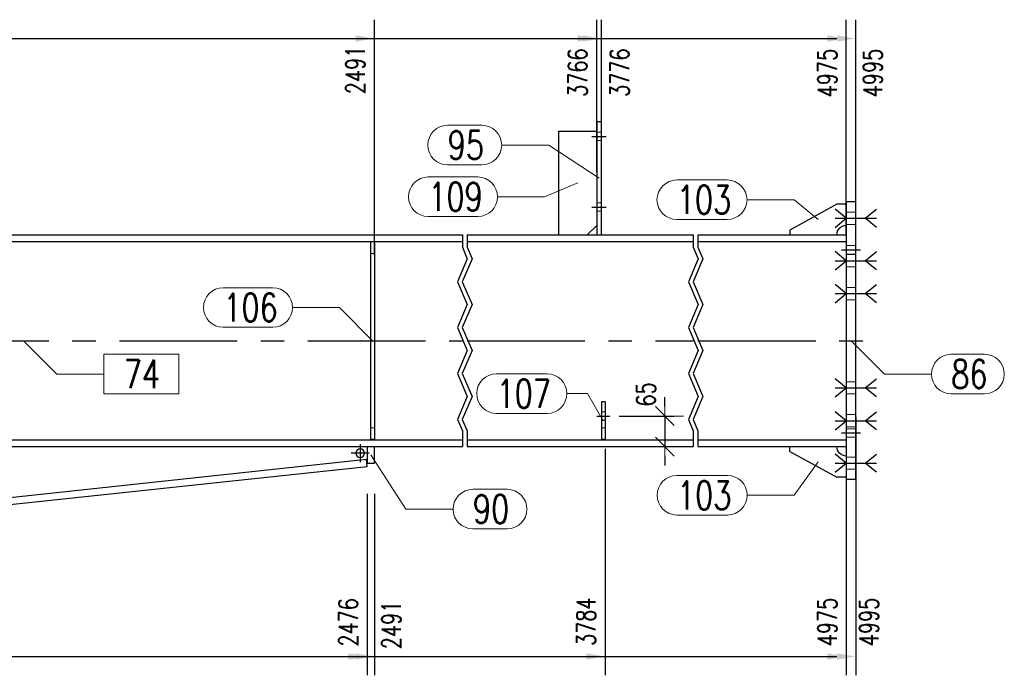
# Model space of a CAD drawing. Header units: millimetres. Extents: x 3536 to 4290, y 11030 to 11491.
# Tile 88 of 102: x 3895 to 3999, y 11247 to 11316. Entities that reach past the tile are written whole.
import ezdxf

# ---------------------------------------------------------------- set-up
doc = ezdxf.new("R2010")
doc.units = ezdxf.units.MM
doc.header["$LTSCALE"] = 10
doc.linetypes.add('HIDDEN', pattern=[0.375, 0.25, -0.125])
doc.linetypes.add('MITTE', pattern=[2, 1.25, -0.25, 0.25, -0.25])
doc.layers.get('Defpoints').update_dxf_attribs({"color": 1})
for name, color, linetype in [('PS_BOLT', 4, 'Continuous'), ('PS_MID', 5, 'MITTE'), ('PS_SHAPE', 3, 'Continuous')]:
    doc.layers.add(name, color=color, linetype=linetype)
for name, color, linetype, lineweight in [('PS_DIM', 4, 'Continuous', 13), ('PS_Hidden', 2, 'HIDDEN', 9), ('PS_Pos', 1, 'Continuous', 15), ('PS_SOLID', 7, 'Continuous', 30)]:
    doc.layers.add(name, color=color, linetype=linetype, lineweight=lineweight)
doc.styles.add('simplex', font='simplex.shx', dxfattribs={"width": 0.75})
doc.dimstyles.new('1_20_GŁ_DS1-LS20', dxfattribs={"dimtxt": 2, "dimasz": 2, "dimexe": 2, "dimexo": 5, "dimgap": 1, "dimtad": 1, "dimjust": 4, "dimdec": 0, "dimlfac": 20, "dimtxsty": 'simplex', "dimblk1": 'NONE', "dimsah": 1, "dimcen": 2, "dimclrd": 256, "dimclre": 256, "dimclrt": 4, "dimadec": 1, "dimazin": 0, "dimtfac": 1, "dimtdec": 0, "dimtmove": 2, "dimatfit": 3, "dimfxl": 1, "dimarcsym": 0})
doc.dimstyles.new('1_20_PRZ', dxfattribs={"dimtxt": 2, "dimasz": 1, "dimexe": 2, "dimexo": 5, "dimgap": 1, "dimtad": 1, "dimdec": 0, "dimlfac": 20, "dimtxsty": 'simplex', "dimblk": 'dimznak', "dimcen": 2, "dimse1": 1, "dimse2": 1, "dimclrd": 256, "dimclrt": 4, "dimadec": 1, "dimazin": 0, "dimtfac": 1, "dimtdec": 0, "dimtix": 1, "dimtmove": 2, "dimatfit": 3, "dimldrblk": 'dim-grot', "dimfxl": 1, "dimarcsym": 0})
doc.dimstyles.new('1_20_SC', dxfattribs={"dimtxt": 2, "dimasz": 1, "dimexe": 1, "dimexo": 1, "dimgap": 1, "dimtad": 1, "dimdec": 0, "dimlfac": 20, "dimtxsty": 'simplex', "dimblk": 'dimznak', "dimcen": 2, "dimclrd": 256, "dimclre": 256, "dimclrt": 4, "dimadec": 1, "dimazin": 0, "dimtfac": 1, "dimtdec": 0, "dimtix": 1, "dimtmove": 2, "dimatfit": 3, "dimldrblk": 'dim-grot', "dimfxl": 1, "dimarcsym": 0})

# ---------------------------------------------------------------- blocks, each defined once
blk = doc.blocks.new('dimznak')
at = {"color": 0}
for points in [[(0, 2), (0, -2)], [(-2, 0), (2, 0)]]:
    blk.add_lwpolyline(points, dxfattribs=at)
at = {"color": 2}
blk.add_lwpolyline([(1, 1), (-1, -1)], dxfattribs=at)
blk = doc.blocks.new('*D18')
at = {"layer": 'Defpoints', "color": 0, "transparency": 16777216}
for p in [(3807.37, 11296.88), (3807.82, 11292.67), (3941.65, 11292.67), (3814.56, 11282.7), (3811.82, 11255.12)]:
    blk.add_point(p, dxfattribs=at)
at = {"layer": 'PS_DIM', "lineweight": -2, "transparency": 16777216}
blk.add_arc((3807.82, 11292.67), 12.03, 280.8547, 355.2373, dxfattribs=at)
for p, rotation in [((3819.85, 11292.67), 87.6186547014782), ((3809.09, 11280.7), 188.4733480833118)]:
    blk.add_blockref('dimznak', p, dxfattribs=dict(at, rotation=rotation))
at = {"layer": 'PS_DIM', "color": 4, "transparency": 16777216, "insert": (3815.14, 11286.09), "char_height": 2, "attachment_point": 5, "rotation": 48.046, "style": 'simplex'}
blk.add_mtext('83,9°', dxfattribs=at)
blk = doc.blocks.new('dim-grot')
blk.add_hatch(color=256).paths.add_polyline_path([(0, 0), (-2, 0.5), (-2, -0.5)])
blk.add_lwpolyline([(0, 0), (-2, 0.5), (-2, -0.5), (0, 0)])
blk = doc.blocks.new('*D19')
at = {"layer": 'Defpoints', "color": 0, "transparency": 16777216}
for p in [(3810.14, 11270.9), (3941.65, 11270.9), (3931.47, 11269.52), (3888.71, 11268.92), (3811.65, 11256.73)]:
    blk.add_point(p, dxfattribs=at)
at = {"layer": 'PS_DIM', "lineweight": -2, "transparency": 16777216}
blk.add_arc((3944.41, 11270.9), 55.74, 181.0279, 185.0641, dxfattribs=at)
for p, rotation in [((3888.67, 11270.9), 90.51394605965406), ((3888.99, 11264.98), 275.578056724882)]:
    blk.add_blockref('dimznak', p, dxfattribs=dict(at, rotation=rotation))
at = {"layer": 'PS_DIM', "color": 4, "transparency": 16777216, "insert": (3890.94, 11268.05), "char_height": 2, "attachment_point": 5, "rotation": 273.046, "style": 'simplex'}
blk.add_mtext('6,1°', dxfattribs=at)
blk = doc.blocks.new('*D33')
at = {"layer": 'Defpoints', "color": 0, "transparency": 16777216}
for p in [(3957.3, 11274.15), (3957.3, 11270.9), (3963.13, 11270.9)]:
    blk.add_point(p, dxfattribs=at)
at = {"layer": 'PS_DIM', "lineweight": -2, "transparency": 16777216}
for p, q in [((3963.13, 11275.15), (3963.13, 11276.15)), ((3958.3, 11274.15), (3964.13, 11274.15)), ((3963.13, 11274.15), (3963.13, 11270.9)), ((3958.3, 11270.9), (3964.13, 11270.9)), ((3963.13, 11269.9), (3963.13, 11268.9))]:
    blk.add_line(p, q, dxfattribs=at)
for p, rotation in [((3963.13, 11274.15), 270), ((3963.13, 11270.9), 90)]:
    blk.add_blockref('dimznak', p, dxfattribs=dict(at, rotation=rotation))
at = {"layer": 'PS_DIM', "color": 4, "transparency": 16777216, "insert": (3961.13, 11276.45), "char_height": 2, "attachment_point": 5, "rotation": 90, "style": 'simplex'}
blk.add_mtext('65', dxfattribs=at)
blk = doc.blocks.new('*D124')
at = {"layer": 'Defpoints', "color": 0, "transparency": 16777216}
for p in [(3932.3, 11314.24), (3932.3, 11286.28), (3807.74, 11270.9)]:
    blk.add_point(p, dxfattribs=at)
at = {"layer": 'PS_DIM', "lineweight": -2, "transparency": 16777216}
for p, q in [((3807.74, 11275.9), (3807.74, 11316.24)), ((3932.3, 11291.28), (3932.3, 11316.24)), ((3807.74, 11314.24), (3930.3, 11314.24))]:
    blk.add_line(p, q, dxfattribs=at)
at = {"layer": 'PS_DIM', "transparency": 16777216}
blk.add_solid([(3930.3, 11314.58), (3930.3, 11313.91), (3932.3, 11314.24)], dxfattribs=at)
at = {"layer": 'PS_DIM', "color": 4, "transparency": 16777216, "insert": (3930.28, 11310.9), "char_height": 2, "attachment_point": 5, "rotation": 90, "style": 'simplex'}
blk.add_mtext('2491', dxfattribs=at)
blk = doc.blocks.new('_None')
blk = doc.blocks.new('*D125')
at = {"layer": 'Defpoints', "color": 0, "transparency": 16777216}
for p in [(3955.9, 11314.24), (3955.9, 11295.09), (3807.74, 11270.9)]:
    blk.add_point(p, dxfattribs=at)
at = {"layer": 'PS_DIM', "lineweight": -2, "transparency": 16777216}
for p, q in [((3807.74, 11275.9), (3807.74, 11316.24)), ((3955.9, 11300.09), (3955.9, 11316.24)), ((3807.74, 11314.24), (3953.9, 11314.24))]:
    blk.add_line(p, q, dxfattribs=at)
at = {"layer": 'PS_DIM', "transparency": 16777216}
blk.add_solid([(3953.9, 11314.58), (3953.9, 11313.91), (3955.9, 11314.24)], dxfattribs=at)
at = {"layer": 'PS_DIM', "color": 4, "transparency": 16777216, "insert": (3953.88, 11310.62), "char_height": 2, "attachment_point": 5, "rotation": 90, "style": 'simplex'}
blk.add_mtext('3766', dxfattribs=at)
blk = doc.blocks.new('*D126')
at = {"layer": 'Defpoints', "color": 0, "transparency": 16777216}
for p in [(3956.4, 11314.24), (3956.4, 11294.97), (3807.74, 11270.9)]:
    blk.add_point(p, dxfattribs=at)
at = {"layer": 'PS_DIM', "lineweight": -2, "transparency": 16777216}
for p, q in [((3807.74, 11275.9), (3807.74, 11316.24)), ((3956.4, 11299.97), (3956.4, 11316.24)), ((3807.74, 11314.24), (3954.4, 11314.24))]:
    blk.add_line(p, q, dxfattribs=at)
at = {"layer": 'PS_DIM', "transparency": 16777216}
blk.add_solid([(3954.4, 11314.58), (3954.4, 11313.91), (3956.4, 11314.24)], dxfattribs=at)
at = {"layer": 'PS_DIM', "color": 4, "transparency": 16777216, "insert": (3958.35, 11310.62), "char_height": 2, "attachment_point": 5, "rotation": 90, "style": 'simplex'}
blk.add_mtext('3776', dxfattribs=at)
blk = doc.blocks.new('*D127')
at = {"layer": 'Defpoints', "color": 0, "transparency": 16777216}
for p in [(3982.4, 11314.24), (3982.4, 11288.34), (3807.74, 11270.9)]:
    blk.add_point(p, dxfattribs=at)
at = {"layer": 'PS_DIM', "lineweight": -2, "transparency": 16777216}
for p, q in [((3807.74, 11275.9), (3807.74, 11316.24)), ((3982.4, 11293.34), (3982.4, 11316.24)), ((3807.74, 11314.24), (3980.4, 11314.24))]:
    blk.add_line(p, q, dxfattribs=at)
at = {"layer": 'PS_DIM', "transparency": 16777216}
blk.add_solid([(3980.4, 11314.58), (3980.4, 11313.91), (3982.4, 11314.24)], dxfattribs=at)
at = {"layer": 'PS_DIM', "color": 4, "transparency": 16777216, "insert": (3980.38, 11310.58), "char_height": 2, "attachment_point": 5, "rotation": 90, "style": 'simplex'}
blk.add_mtext('4975', dxfattribs=at)
blk = doc.blocks.new('*D128')
at = {"layer": 'Defpoints', "color": 0, "transparency": 16777216}
for p in [(3983.4, 11314.24), (3983.4, 11288.29), (3807.74, 11270.9)]:
    blk.add_point(p, dxfattribs=at)
at = {"layer": 'PS_DIM', "lineweight": -2, "transparency": 16777216}
for p, q in [((3807.74, 11275.9), (3807.74, 11316.24)), ((3983.4, 11293.29), (3983.4, 11316.24)), ((3807.74, 11314.24), (3981.4, 11314.24))]:
    blk.add_line(p, q, dxfattribs=at)
at = {"layer": 'PS_DIM', "transparency": 16777216}
blk.add_solid([(3981.4, 11314.58), (3981.4, 11313.91), (3983.4, 11314.24)], dxfattribs=at)
at = {"layer": 'PS_DIM', "color": 4, "transparency": 16777216, "insert": (3985.21, 11310.58), "char_height": 2, "attachment_point": 5, "rotation": 90, "style": 'simplex'}
blk.add_mtext('4995', dxfattribs=at)
blk = doc.blocks.new('*D132')
at = {"layer": 'Defpoints', "color": 0, "transparency": 16777216}
for p in [(3807.74, 11270.9), (3931.55, 11270.9), (3931.55, 11248.62)]:
    blk.add_point(p, dxfattribs=at)
at = {"layer": 'PS_DIM', "lineweight": -2, "transparency": 16777216}
for p, q in [((3807.74, 11265.9), (3807.74, 11246.62)), ((3931.55, 11265.9), (3931.55, 11246.62)), ((3807.74, 11248.62), (3929.55, 11248.62))]:
    blk.add_line(p, q, dxfattribs=at)
at = {"layer": 'PS_DIM', "transparency": 16777216}
blk.add_solid([(3929.55, 11248.95), (3929.55, 11248.28), (3931.55, 11248.62)], dxfattribs=at)
at = {"layer": 'PS_DIM', "color": 4, "transparency": 16777216, "insert": (3929.53, 11252.24), "char_height": 2, "attachment_point": 5, "rotation": 90, "style": 'simplex'}
blk.add_mtext('2476', dxfattribs=at)
blk = doc.blocks.new('*D133')
at = {"layer": 'Defpoints', "color": 0, "transparency": 16777216}
for p in [(3807.74, 11270.9), (3932.3, 11270.9), (3932.3, 11248.62)]:
    blk.add_point(p, dxfattribs=at)
at = {"layer": 'PS_DIM', "lineweight": -2, "transparency": 16777216}
for p, q in [((3807.74, 11265.9), (3807.74, 11246.62)), ((3932.3, 11265.9), (3932.3, 11246.62)), ((3807.74, 11248.62), (3930.3, 11248.62))]:
    blk.add_line(p, q, dxfattribs=at)
at = {"layer": 'PS_DIM', "transparency": 16777216}
blk.add_solid([(3930.3, 11248.95), (3930.3, 11248.28), (3932.3, 11248.62)], dxfattribs=at)
at = {"layer": 'PS_DIM', "color": 4, "transparency": 16777216, "insert": (3934.1, 11251.96), "char_height": 2, "attachment_point": 5, "rotation": 90, "style": 'simplex'}
blk.add_mtext('2491', dxfattribs=at)
blk = doc.blocks.new('*D134')
at = {"layer": 'Defpoints', "color": 0, "transparency": 16777216}
for p in [(3956.8, 11275.65), (3807.74, 11270.9), (3956.8, 11248.62)]:
    blk.add_point(p, dxfattribs=at)
at = {"layer": 'PS_DIM', "lineweight": -2, "transparency": 16777216}
for p, q in [((3956.8, 11270.65), (3956.8, 11246.62)), ((3807.74, 11265.9), (3807.74, 11246.62)), ((3807.74, 11248.62), (3954.8, 11248.62))]:
    blk.add_line(p, q, dxfattribs=at)
at = {"layer": 'PS_DIM', "transparency": 16777216}
blk.add_solid([(3954.8, 11248.95), (3954.8, 11248.28), (3956.8, 11248.62)], dxfattribs=at)
at = {"layer": 'PS_DIM', "color": 4, "transparency": 16777216, "insert": (3954.78, 11252.31), "char_height": 2, "attachment_point": 5, "rotation": 90, "style": 'simplex'}
blk.add_mtext('3784', dxfattribs=at)
blk = doc.blocks.new('*D135')
at = {"layer": 'Defpoints', "color": 0, "transparency": 16777216}
for p in [(3982.4, 11279.22), (3807.74, 11270.9), (3982.4, 11248.62)]:
    blk.add_point(p, dxfattribs=at)
at = {"layer": 'PS_DIM', "lineweight": -2, "transparency": 16777216}
for p, q in [((3982.4, 11274.22), (3982.4, 11246.62)), ((3807.74, 11265.9), (3807.74, 11246.62)), ((3807.74, 11248.62), (3980.4, 11248.62))]:
    blk.add_line(p, q, dxfattribs=at)
at = {"layer": 'PS_DIM', "transparency": 16777216}
blk.add_solid([(3980.4, 11248.95), (3980.4, 11248.28), (3982.4, 11248.62)], dxfattribs=at)
at = {"layer": 'PS_DIM', "color": 4, "transparency": 16777216, "insert": (3980.38, 11252.28), "char_height": 2, "attachment_point": 5, "rotation": 90, "style": 'simplex'}
blk.add_mtext('4975', dxfattribs=at)
blk = doc.blocks.new('*D136')
at = {"layer": 'Defpoints', "color": 0, "transparency": 16777216}
for p in [(3983.4, 11279.05), (3807.74, 11270.9), (3983.4, 11248.62)]:
    blk.add_point(p, dxfattribs=at)
at = {"layer": 'PS_DIM', "lineweight": -2, "transparency": 16777216}
for p, q in [((3983.4, 11274.05), (3983.4, 11246.62)), ((3807.74, 11265.9), (3807.74, 11246.62)), ((3807.74, 11248.62), (3981.4, 11248.62))]:
    blk.add_line(p, q, dxfattribs=at)
at = {"layer": 'PS_DIM', "transparency": 16777216}
blk.add_solid([(3981.4, 11248.95), (3981.4, 11248.28), (3983.4, 11248.62)], dxfattribs=at)
at = {"layer": 'PS_DIM', "color": 4, "transparency": 16777216, "insert": (3984.8, 11252.28), "char_height": 2, "attachment_point": 5, "rotation": 90, "style": 'simplex'}
blk.add_mtext('4995', dxfattribs=at)
blk = doc.blocks.new('*X635')
at = {"color": 30, "linetype": 'Continuous'}
for p, q in [((3982.4, 11277.15), (3981.2, 11278.11)), ((3984.4, 11277.15), (3985.6, 11278.11)), ((3981.2, 11276.19), (3982.4, 11277.15)), ((3981.2, 11277.15), (3985.6, 11277.15)), ((3985.6, 11276.19), (3984.4, 11277.15))]:
    blk.add_line(p, q, dxfattribs=at)
blk = doc.blocks.new('*X638')
at = {"color": 30, "linetype": 'Continuous'}
for p, q in [((3982.4, 11269.15), (3981.2, 11270.11)), ((3984.4, 11269.15), (3985.6, 11270.11)), ((3981.2, 11268.19), (3982.4, 11269.15)), ((3981.2, 11269.15), (3985.6, 11269.15)), ((3985.6, 11268.19), (3984.4, 11269.15))]:
    blk.add_line(p, q, dxfattribs=at)
blk = doc.blocks.new('*X640')
at = {"color": 30, "linetype": 'Continuous'}
for p, q in [((3982.4, 11277.15), (3981.2, 11278.11)), ((3984.4, 11277.15), (3985.6, 11278.11)), ((3981.2, 11276.19), (3982.4, 11277.15)), ((3981.2, 11277.15), (3985.6, 11277.15)), ((3985.6, 11276.19), (3984.4, 11277.15))]:
    blk.add_line(p, q, dxfattribs=at)
blk = doc.blocks.new('*X643')
at = {"color": 30, "linetype": 'Continuous'}
for p, q in [((3982.4, 11295.15), (3981.2, 11296.11)), ((3984.4, 11295.15), (3985.6, 11296.11)), ((3981.2, 11294.19), (3982.4, 11295.15)), ((3981.2, 11295.15), (3985.6, 11295.15)), ((3985.6, 11294.19), (3984.4, 11295.15))]:
    blk.add_line(p, q, dxfattribs=at)
blk = doc.blocks.new('*X645')
at = {"color": 30, "linetype": 'Continuous'}
for p, q in [((3982.4, 11290.65), (3981.2, 11291.61)), ((3984.4, 11290.65), (3985.6, 11291.61)), ((3981.2, 11289.69), (3982.4, 11290.65)), ((3981.2, 11290.65), (3985.6, 11290.65)), ((3985.6, 11289.69), (3984.4, 11290.65))]:
    blk.add_line(p, q, dxfattribs=at)
blk = doc.blocks.new('*X646')
at = {"color": 30, "linetype": 'Continuous'}
for p, q in [((3982.4, 11287.15), (3981.2, 11288.11)), ((3981.2, 11286.19), (3982.4, 11287.15)), ((3981.2, 11287.15), (3985.6, 11287.15)), ((3984.4, 11287.15), (3985.6, 11288.11)), ((3985.6, 11286.19), (3984.4, 11287.15))]:
    blk.add_line(p, q, dxfattribs=at)
blk = doc.blocks.new('*X647')
at = {"color": 30, "linetype": 'Continuous'}
for p, q in [((3982.4, 11273.65), (3981.2, 11274.61)), ((3984.4, 11273.65), (3985.6, 11274.61)), ((3981.2, 11272.69), (3982.4, 11273.65)), ((3981.2, 11273.65), (3985.6, 11273.65)), ((3985.6, 11272.69), (3984.4, 11273.65))]:
    blk.add_line(p, q, dxfattribs=at)
blk = doc.blocks.new('*X648')
at = {"color": 30, "linetype": 'Continuous'}
for p, q in [((3982.4, 11287.15), (3981.2, 11288.11)), ((3981.2, 11286.19), (3982.4, 11287.15)), ((3981.2, 11287.15), (3985.6, 11287.15)), ((3984.4, 11287.15), (3985.6, 11288.11)), ((3985.6, 11286.19), (3984.4, 11287.15))]:
    blk.add_line(p, q, dxfattribs=at)
blk = doc.blocks.new('*X649')
at = {"color": 30, "linetype": 'Continuous'}
for p, q in [((3982.4, 11269.15), (3981.2, 11270.11)), ((3984.4, 11269.15), (3985.6, 11270.11)), ((3981.2, 11268.19), (3982.4, 11269.15)), ((3981.2, 11269.15), (3985.6, 11269.15)), ((3985.6, 11268.19), (3984.4, 11269.15))]:
    blk.add_line(p, q, dxfattribs=at)
blk = doc.blocks.new('*X653')
at = {"color": 30, "linetype": 'Continuous'}
for p, q in [((3982.4, 11290.65), (3981.2, 11291.61)), ((3984.4, 11290.65), (3985.6, 11291.61)), ((3981.2, 11289.69), (3982.4, 11290.65)), ((3981.2, 11290.65), (3985.6, 11290.65)), ((3985.6, 11289.69), (3984.4, 11290.65))]:
    blk.add_line(p, q, dxfattribs=at)
blk = doc.blocks.new('*X654')
at = {"color": 30, "linetype": 'Continuous'}
for p, q in [((3982.4, 11295.15), (3981.2, 11296.11)), ((3984.4, 11295.15), (3985.6, 11296.11)), ((3981.2, 11294.19), (3982.4, 11295.15)), ((3981.2, 11295.15), (3985.6, 11295.15)), ((3985.6, 11294.19), (3984.4, 11295.15))]:
    blk.add_line(p, q, dxfattribs=at)
blk = doc.blocks.new('*X656')
at = {"color": 30, "linetype": 'Continuous'}
for p, q in [((3982.4, 11273.65), (3981.2, 11274.61)), ((3984.4, 11273.65), (3985.6, 11274.61)), ((3981.2, 11272.69), (3982.4, 11273.65)), ((3981.2, 11273.65), (3985.6, 11273.65)), ((3985.6, 11272.69), (3984.4, 11273.65))]:
    blk.add_line(p, q, dxfattribs=at)
blk = doc.blocks.new('*X658')
at = {"color": 1}
for p, q in [((3941.65, 11293.4), (3941.65, 11292.08)), ((3942.15, 11293.4), (3942.15, 11292.08)), ((3966.15, 11293.4), (3966.15, 11292.08)), ((3966.65, 11293.4), (3966.65, 11292.08)), ((3941.65, 11292.08), (3942.17, 11290.86)), ((3942.15, 11292.08), (3942.67, 11290.86)), ((3966.15, 11292.08), (3966.67, 11290.86)), ((3966.65, 11292.08), (3967.17, 11290.86)), ((3942.17, 11290.86), (3941.14, 11288.42)), ((3942.67, 11290.86), (3941.64, 11288.42)), ((3966.67, 11290.86), (3965.64, 11288.42)), ((3967.17, 11290.86), (3966.14, 11288.42)), ((3941.14, 11288.42), (3942.17, 11285.98)), ((3941.64, 11288.42), (3942.67, 11285.98)), ((3965.64, 11288.42), (3966.67, 11285.98)), ((3966.14, 11288.42), (3967.17, 11285.98)), ((3942.17, 11285.98), (3941.14, 11283.54)), ((3942.67, 11285.98), (3941.64, 11283.54)), ((3966.67, 11285.98), (3965.64, 11283.54)), ((3967.17, 11285.98), (3966.14, 11283.54)), ((3941.14, 11283.54), (3942.17, 11281.1)), ((3941.64, 11283.54), (3942.67, 11281.1)), ((3965.64, 11283.54), (3966.67, 11281.1)), ((3966.14, 11283.54), (3967.17, 11281.1)), ((3942.17, 11281.1), (3941.14, 11278.67)), ((3942.67, 11281.1), (3941.64, 11278.67)), ((3966.67, 11281.1), (3965.64, 11278.67)), ((3967.17, 11281.1), (3966.14, 11278.67)), ((3941.14, 11278.67), (3942.17, 11276.23)), ((3941.64, 11278.67), (3942.67, 11276.23)), ((3965.64, 11278.67), (3966.67, 11276.23)), ((3966.14, 11278.67), (3967.17, 11276.23)), ((3942.17, 11276.23), (3941.14, 11273.79)), ((3942.67, 11276.23), (3941.64, 11273.79)), ((3966.67, 11276.23), (3965.64, 11273.79)), ((3967.17, 11276.23), (3966.14, 11273.79)), ((3941.14, 11273.79), (3941.65, 11272.57)), ((3941.64, 11273.79), (3942.15, 11272.57)), ((3965.64, 11273.79), (3966.15, 11272.57)), ((3966.14, 11273.79), (3966.65, 11272.57)), ((3941.65, 11272.57), (3941.65, 11270.9)), ((3942.15, 11272.57), (3942.15, 11270.9)), ((3966.15, 11272.57), (3966.15, 11270.9)), ((3966.65, 11272.57), (3966.65, 11270.9))]:
    blk.add_line(p, q, dxfattribs=at)
at = {"layer": 'PS_Hidden', "color": 2, "linetype": 'HIDDEN'}
for p, q in [((3956.4, 11304.3), (3955.9, 11304.3)), ((3956.4, 11303.4), (3955.9, 11303.4)), ((3956.4, 11296.8), (3955.9, 11296.8)), ((3956.4, 11295.9), (3955.9, 11295.9)), ((3983.4, 11295.8), (3982.4, 11295.8)), ((3983.4, 11294.5), (3982.4, 11294.5)), ((3931.9, 11291.4), (3932.3, 11291.4)), ((3983.4, 11292.25), (3982.4, 11292.25)), ((3983.4, 11291.35), (3982.4, 11291.35)), ((3983.4, 11291.3), (3982.4, 11291.3)), ((3983.4, 11290), (3982.4, 11290)), ((3983.4, 11287.8), (3982.4, 11287.8)), ((3983.4, 11286.5), (3982.4, 11286.5)), ((3983.4, 11277.8), (3982.4, 11277.8)), ((3983.4, 11276.5), (3982.4, 11276.5)), ((3956.8, 11274.6), (3956.4, 11274.6)), ((3956.8, 11273.7), (3956.4, 11273.7)), ((3983.4, 11274.3), (3982.4, 11274.3)), ((3932.3, 11272.9), (3931.9, 11272.9)), ((3956.8, 11272.9), (3956.4, 11272.9)), ((3983.4, 11273), (3982.4, 11273)), ((3983.4, 11272.8), (3982.4, 11272.8)), ((3983.4, 11271.9), (3982.4, 11271.9)), ((3983.4, 11269.8), (3982.4, 11269.8)), ((3983.4, 11268.5), (3982.4, 11268.5))]:
    blk.add_line(p, q, dxfattribs=at)
at = {"layer": 'PS_MID', "color": 5, "linetype": 'MITTE'}
for p, q in [((3955.4, 11303.85), (3956.9, 11303.85)), ((3955.4, 11303.85), (3956.9, 11303.85)), ((3955.4, 11303.85), (3956.9, 11303.85)), ((3955.4, 11303.85), (3956.9, 11303.85)), ((3955.4, 11296.35), (3956.9, 11296.35)), ((3955.4, 11296.35), (3956.9, 11296.35)), ((3955.4, 11296.35), (3956.9, 11296.35)), ((3955.4, 11296.35), (3956.9, 11296.35)), ((3981.9, 11295.15), (3983.9, 11295.15)), ((3981.9, 11295.15), (3983.9, 11295.15)), ((3981.9, 11291.8), (3983.9, 11291.8)), ((3981.9, 11291.8), (3983.9, 11291.8)), ((3981.9, 11290.65), (3983.9, 11290.65)), ((3981.9, 11290.65), (3983.9, 11290.65)), ((3981.9, 11287.15), (3983.9, 11287.15)), ((3981.9, 11287.15), (3983.9, 11287.15)), ((3805.24, 11282.15), (3941.65, 11282.15)), ((3942.15, 11282.15), (3966.15, 11282.15)), ((3966.65, 11282.15), (3984.9, 11282.15)), ((3981.9, 11277.15), (3983.9, 11277.15)), ((3981.9, 11277.15), (3983.9, 11277.15)), ((3955.9, 11274.15), (3957.3, 11274.15)), ((3981.9, 11273.65), (3983.9, 11273.65)), ((3981.9, 11273.65), (3983.9, 11273.65)), ((3981.9, 11272.35), (3983.9, 11272.35)), ((3981.9, 11272.35), (3983.9, 11272.35)), ((3930.8, 11271.15), (3930.8, 11269.25)), ((3931.75, 11270.2), (3929.85, 11270.2)), ((3981.9, 11269.15), (3983.9, 11269.15)), ((3981.9, 11269.15), (3983.9, 11269.15))]:
    blk.add_line(p, q, dxfattribs=at)
at = {"layer": 'PS_SOLID', "color": 7, "linetype": 'Continuous'}
for p, q in [((3955.9, 11305.4), (3955.9, 11293.4)), ((3956.4, 11305.4), (3955.9, 11305.4)), ((3956.4, 11293.4), (3956.4, 11305.4)), ((3951.9, 11293.4), (3951.9, 11304.4)), ((3951.9, 11304.4), (3955.9, 11304.4)), ((3981.4, 11296.65), (3976.4, 11293.9)), ((3982.4, 11296.65), (3981.4, 11296.65)), ((3983.4, 11296.9), (3982.4, 11296.9)), ((3982.4, 11296.9), (3982.4, 11267.4)), ((3983.4, 11267.4), (3983.4, 11296.9)), ((3807.74, 11293.4), (3941.65, 11293.4)), ((3942.15, 11293.4), (3966.15, 11293.4)), ((3954.9, 11293.4), (3955.9, 11294.4)), ((3966.65, 11293.4), (3982.4, 11293.4)), ((3976.4, 11293.9), (3976.4, 11293.4)), ((3807.82, 11292.67), (3941.65, 11292.67)), ((3931.9, 11292.65), (3931.9, 11271.65)), ((3932.3, 11292.65), (3931.9, 11292.65)), ((3932.3, 11292.65), (3932.3, 11271.65)), ((3942.15, 11292.67), (3966.15, 11292.67)), ((3966.65, 11292.67), (3982.4, 11292.67)), ((3956.8, 11275.65), (3956.4, 11275.65)), ((3956.4, 11275.65), (3956.4, 11271.65)), ((3956.8, 11275.65), (3956.8, 11271.65)), ((3810.06, 11271.63), (3941.65, 11271.63)), ((3932.3, 11271.65), (3931.9, 11271.65)), ((3942.15, 11271.63), (3966.15, 11271.63)), ((3956.8, 11271.65), (3956.4, 11271.65)), ((3966.65, 11271.63), (3982.4, 11271.63)), ((3810.14, 11270.9), (3941.65, 11270.9)), ((3931.55, 11270.9), (3931.55, 11269.15)), ((3931.55, 11270.9), (3932.3, 11270.9)), ((3932.3, 11269.15), (3932.3, 11270.9)), ((3942.15, 11270.9), (3966.15, 11270.9)), ((3966.65, 11270.9), (3982.4, 11270.9)), ((3976.4, 11270.4), (3976.4, 11270.9)), ((3976.4, 11270.4), (3981.4, 11267.65)), ((3931.47, 11269.52), (3811.65, 11256.73)), ((3931.55, 11269.53), (3931.47, 11269.52)), ((3931.55, 11268.77), (3931.47, 11269.52)), ((3931.55, 11268.77), (3811.73, 11255.98)), ((3931.55, 11269.15), (3932.3, 11269.15)), ((3982.4, 11267.65), (3981.4, 11267.65)), ((3983.4, 11267.4), (3982.4, 11267.4))]:
    blk.add_line(p, q, dxfattribs=at)
at = {"layer": 'PS_SOLID', "color": 7, "extrusion": (0, 0, -1)}
blk.add_circle((-3930.8, 11270.2), 0.45, dxfattribs=at)
at = {"layer": 'PS_SOLID', "extrusion": (0, 0, -1)}
for centre, start, end in [((-3982.4, 11293.4), 0, 90), ((-3982.4, 11270.9), 270, 360)]:
    blk.add_arc(centre, 1, start, end, dxfattribs=at)
blk = doc.blocks.new('*X662')
at = {"color": 1}
for p, q in [((3895.07, 11282.15), (3898.6, 11278.61)), ((3911.55, 11280.71), (3903.6, 11280.71)), ((3903.6, 11280.71), (3903.6, 11276.51)), ((3911.55, 11276.51), (3911.55, 11280.71)), ((3898.6, 11278.61), (3903.6, 11278.61)), ((3903.6, 11276.51), (3911.55, 11276.51))]:
    blk.add_line(p, q, dxfattribs=at)
at = {"color": 30, "style": 'simplex', "width": 0.75}
blk.add_text('74', height=3, dxfattribs=at).set_placement((3905.7, 11277.11))
blk = doc.blocks.new('*X666')
at = {"color": 1}
for p, q in [((3982.9, 11282.15), (3986.44, 11278.61)), ((3993.54, 11280.71), (3997.07, 11280.71)), ((3986.44, 11278.61), (3991.44, 11278.61)), ((3993.54, 11276.51), (3997.07, 11276.51))]:
    blk.add_line(p, q, dxfattribs=at)
for centre, start, end in [((3993.54, 11278.61), 90, 270), ((3997.07, 11278.61), 270, 90)]:
    blk.add_arc(centre, 2.1, start, end, dxfattribs=at)
at = {"color": 2, "style": 'simplex', "width": 0.75}
blk.add_text('86', height=3, dxfattribs=at).set_placement((3993.54, 11277.11))
blk = doc.blocks.new('*X667')
at = {"color": 1}
for p, q in [((3964.4, 11299.22), (3969.76, 11299.22)), ((3971.86, 11297.12), (3976.86, 11297.12)), ((3979.4, 11295.02), (3976.86, 11297.12)), ((3964.4, 11295.02), (3969.76, 11295.02))]:
    blk.add_line(p, q, dxfattribs=at)
for centre, start, end in [((3964.4, 11297.12), 90, 270), ((3969.76, 11297.12), 270, 90)]:
    blk.add_arc(centre, 2.1, start, end, dxfattribs=at)
at = {"color": 2, "style": 'simplex', "width": 0.75}
blk.add_text('103', height=3, dxfattribs=at).set_placement((3964.4, 11295.62))
blk = doc.blocks.new('*X668')
at = {"color": 1}
for p, q in [((3945.27, 11278.63), (3950.63, 11278.63)), ((3952.73, 11276.53), (3954.92, 11276.53)), ((3956.6, 11273.65), (3954.92, 11276.53)), ((3945.27, 11274.43), (3950.63, 11274.43))]:
    blk.add_line(p, q, dxfattribs=at)
for centre, start, end in [((3945.27, 11276.53), 90, 270), ((3950.63, 11276.53), 270, 90)]:
    blk.add_arc(centre, 2.1, start, end, dxfattribs=at)
at = {"color": 2, "style": 'simplex', "width": 0.75}
blk.add_text('107', height=3, dxfattribs=at).set_placement((3945.27, 11275.03))
blk = doc.blocks.new('*X669')
at = {"color": 1}
for p, q in [((3979.4, 11269.27), (3976.88, 11265.74)), ((3964.42, 11267.84), (3969.78, 11267.84)), ((3971.88, 11265.74), (3976.88, 11265.74)), ((3964.42, 11263.64), (3969.78, 11263.64))]:
    blk.add_line(p, q, dxfattribs=at)
for centre, start, end in [((3964.42, 11265.74), 90, 270), ((3969.78, 11265.74), 270, 90)]:
    blk.add_arc(centre, 2.1, start, end, dxfattribs=at)
at = {"color": 2, "style": 'simplex', "width": 0.75}
blk.add_text('103', height=3, dxfattribs=at).set_placement((3964.42, 11264.24))
blk = doc.blocks.new('*X670')
at = {"color": 1}
for p, q in [((3940.08, 11305.03), (3943.72, 11305.03)), ((3945.82, 11302.93), (3950.82, 11302.93)), ((3956.15, 11299.4), (3950.82, 11302.93)), ((3940.08, 11300.83), (3943.72, 11300.83))]:
    blk.add_line(p, q, dxfattribs=at)
for centre, start, end in [((3940.08, 11302.93), 90, 270), ((3943.72, 11302.93), 270, 90)]:
    blk.add_arc(centre, 2.1, start, end, dxfattribs=at)
at = {"color": 2, "style": 'simplex', "width": 0.75}
blk.add_text('95', height=3, dxfattribs=at).set_placement((3940.08, 11301.43))
blk = doc.blocks.new('*X671')
at = {"color": 1}
for p, q in [((3938.02, 11299.54), (3943.27, 11299.54)), ((3953.9, 11298.9), (3950.37, 11297.44)), ((3945.37, 11297.44), (3950.37, 11297.44)), ((3938.02, 11295.34), (3943.27, 11295.34))]:
    blk.add_line(p, q, dxfattribs=at)
for centre, start, end in [((3938.02, 11297.44), 90, 270), ((3943.27, 11297.44), 270, 90)]:
    blk.add_arc(centre, 2.1, start, end, dxfattribs=at)
at = {"color": 2, "style": 'simplex', "width": 0.75}
blk.add_text('109', height=3, dxfattribs=at).set_placement((3938.02, 11295.94))
blk = doc.blocks.new('*X676')
at = {"color": 1}
for p, q in [((3916.26, 11287.78), (3921.51, 11287.78)), ((3923.61, 11285.68), (3928.61, 11285.68)), ((3932.1, 11282.15), (3928.61, 11285.68)), ((3916.26, 11283.58), (3921.51, 11283.58))]:
    blk.add_line(p, q, dxfattribs=at)
for centre, start, end in [((3916.26, 11285.68), 90, 270), ((3921.51, 11285.68), 270, 90)]:
    blk.add_arc(centre, 2.1, start, end, dxfattribs=at)
at = {"color": 2, "style": 'simplex', "width": 0.75}
blk.add_text('106', height=3, dxfattribs=at).set_placement((3916.26, 11284.18))
blk = doc.blocks.new('*X677')
at = {"color": 1}
for p, q in [((3916.26, 11287.78), (3921.51, 11287.78)), ((3923.61, 11285.68), (3928.61, 11285.68)), ((3932.1, 11282.15), (3928.61, 11285.68)), ((3916.26, 11283.58), (3921.51, 11283.58))]:
    blk.add_line(p, q, dxfattribs=at)
for centre, start, end in [((3916.26, 11285.68), 90, 270), ((3921.51, 11285.68), 270, 90)]:
    blk.add_arc(centre, 2.1, start, end, dxfattribs=at)
at = {"color": 2, "style": 'simplex', "width": 0.75}
blk.add_text('106', height=3, dxfattribs=at).set_placement((3916.26, 11284.18))
blk = doc.blocks.new('*X678')
at = {"color": 1}
for p, q in [((3931.93, 11270.02), (3935.66, 11264.27)), ((3942.76, 11266.37), (3946.4, 11266.37)), ((3935.66, 11264.27), (3940.66, 11264.27)), ((3942.76, 11262.17), (3946.4, 11262.17))]:
    blk.add_line(p, q, dxfattribs=at)
for centre, start, end in [((3942.76, 11264.27), 90, 270), ((3946.4, 11264.27), 270, 90)]:
    blk.add_arc(centre, 2.1, start, end, dxfattribs=at)
at = {"color": 2, "style": 'simplex', "width": 0.75}
blk.add_text('90', height=3, dxfattribs=at).set_placement((3942.76, 11262.77))

msp = doc.modelspace()

# ---------------------------------------------------------------- block references
at = {"layer": 'PS_BOLT', "color": 30}
for name in ['*X643', '*X654', '*X645', '*X653', '*X646', '*X648', '*X635', '*X640', '*X647', '*X656', '*X638', '*X649']:
    msp.add_blockref(name, (0, 0), dxfattribs=at)
at = {"layer": 'PS_Pos'}
for name in ['*X670', '*X671', '*X667', '*X676', '*X677', '*X662', '*X666', '*X668', '*X678', '*X669']:
    msp.add_blockref(name, (0, 0), dxfattribs=at)
at = {"layer": 'PS_SHAPE'}
msp.add_blockref('*X658', (0, 0), dxfattribs=at)

# ---------------------------------------------------------------- dimensions: what is measured, and where the dimension line sits
at = {"layer": 'PS_DIM'}
for base, p2, picture, middle in [((3932.301, 11314.243), (3932.301, 11286.285), '*D124', (3930.281, 11310.902)), ((3931.551, 11248.615), (3931.551, 11270.899), '*D132', (3929.531, 11252.242)), ((3932.301, 11248.615), (3932.301, 11270.899), '*D133', (3934.105, 11251.957))]:
    dim = msp.add_linear_dim(base=base, p1=(3807.738, 11270.899), p2=p2, dimstyle='1_20_GŁ_DS1-LS20', dxfattribs=at)
    dim.commit()
    dim.dimension.update_dxf_attribs({"geometry": picture, "text_midpoint": middle, "dimtype": 128, "text_rotation": 90})
for base, p2, text, picture, middle in [((3955.901, 11314.243), (3955.901, 11295.09), '3766', '*D125', (3953.881, 11310.616)), ((3956.401, 11314.243), (3956.401, 11294.965), '3776', '*D126', (3958.354, 11310.616)), ((3982.401, 11314.243), (3982.401, 11288.344), '4975', '*D127', (3980.381, 11310.58)), ((3983.401, 11314.243), (3983.401, 11288.291), '4995', '*D128', (3985.213, 11310.58)), ((3982.401, 11248.615), (3982.401, 11279.221), '4975', '*D135', (3980.381, 11252.278)), ((3983.401, 11248.615), (3983.401, 11279.046), '4995', '*D136', (3984.796, 11252.278)), ((3956.801, 11248.615), (3956.801, 11275.649), '3784', '*D134', (3954.781, 11252.314))]:
    dim = msp.add_linear_dim(base=base, p1=(3807.738, 11270.899), p2=p2, text=text, dimstyle='1_20_GŁ_DS1-LS20', dxfattribs=at)
    dim.commit()
    dim.dimension.update_dxf_attribs({"geometry": picture, "text_midpoint": middle, "dimtype": 128, "text_rotation": 90})
for base, line1, line2, picture, middle in [((3814.555, 11282.7), ((3807.815, 11292.669), (3941.651, 11292.669)), ((3811.823, 11255.117), (3807.366, 11296.879)), '*D18', (3815.136, 11286.089)), ((3888.707, 11268.924), ((3810.139, 11270.899), (3941.651, 11270.899)), ((3931.471, 11269.518), (3811.651, 11256.73)), '*D19', (3890.938, 11268.054))]:
    dim = msp.add_angular_dim_2l(base=base, line1=line1, line2=line2, dimstyle='1_20_PRZ', dxfattribs=at)
    dim.commit()
    dim.dimension.update_dxf_attribs({"geometry": picture, "text_midpoint": middle})
dim = msp.add_linear_dim(base=(3963.132, 11270.899), p1=(3957.301, 11274.149), p2=(3957.301, 11270.899), angle=90, dimstyle='1_20_SC', dxfattribs=at)
dim.commit()
dim.dimension.update_dxf_attribs({"geometry": '*D33', "text_midpoint": (3961.132, 11276.449), "dimtype": 128})

doc.saveas('drawing.dxf')
